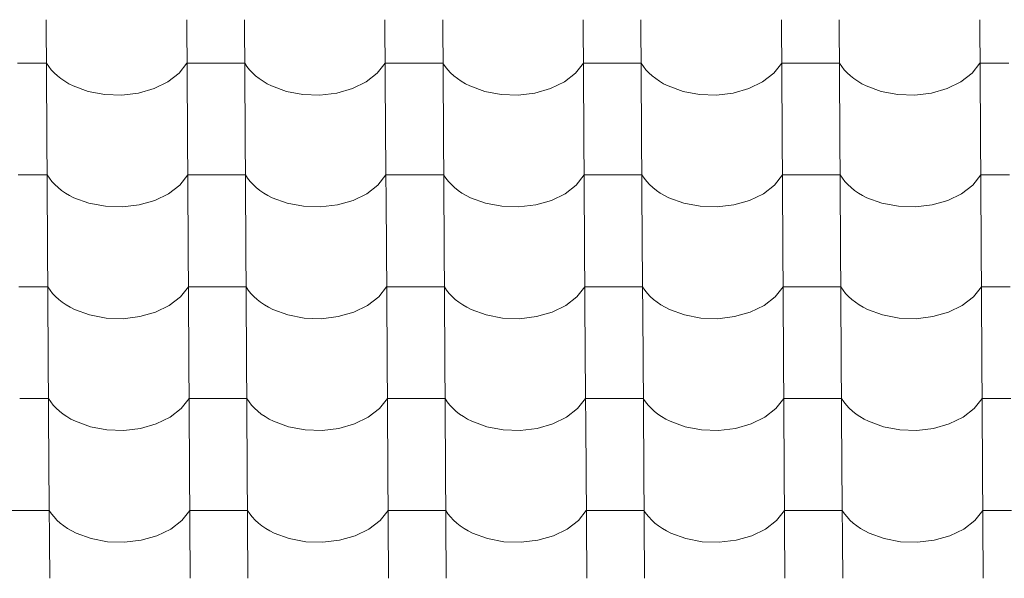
# Model space of a CAD drawing. Header units: millimetres. Extents: x -29001 to 109416, y -1251 to 13451.
# Tile 40 of 163: x -18170 to -17351, y 9963 to 10427. Entities that reach past the tile are written whole.
import ezdxf

# ---------------------------------------------------------------- set-up
doc = ezdxf.new("R2010")
doc.units = ezdxf.units.MM
doc.header["$MEASUREMENT"] = 0
doc.layers.add('POHLED JIŽNÍ_1_Konstrukce - nosné', color=7, linetype='Continuous')
doc.layers.add('POHLED JIŽNÍ_1_Nové_Výplně - Povrchové', color=7, linetype='Continuous')

# ---------------------------------------------------------------- blocks, each defined once
blk = doc.blocks.new('*X1', base_point=(-31394.74, -25864.88))
at = {"layer": 'POHLED JIŽNÍ_1_Nové_Výplně - Povrchové', "color": 21, "linetype": 'Continuous', "lineweight": 20, "true_color": 0xffaaaa}
for p, q in [((-18148.36, 10427.24), (-18147.78, 10334.56)), ((-18031.4, 10427.24), (-18030.82, 10334.56)), ((-17983.36, 10427.24), (-17982.78, 10334.56)), ((-17866.4, 10427.24), (-17865.82, 10334.56)), ((-17818.37, 10427.24), (-17817.79, 10334.56)), ((-17701.4, 10427.24), (-17700.82, 10334.56)), ((-17653.37, 10427.24), (-17652.79, 10334.56)), ((-17536.41, 10427.24), (-17535.83, 10334.56)), ((-17488.37, 10427.24), (-17487.79, 10334.56)), ((-17371.41, 10427.24), (-17370.83, 10334.56)), ((-18148.13, 10391.08), (-18172.15, 10391.08)), ((-18148.13, 10391.08), (-18146.29, 10388.29)), ((-18037.79, 10382.7), (-18031.17, 10391.08)), ((-18007.15, 10391.08), (-18031.17, 10391.08)), ((-17983.14, 10391.08), (-18007.15, 10391.08)), ((-17983.14, 10391.08), (-17981.3, 10388.29)), ((-17872.79, 10382.7), (-17866.17, 10391.08)), ((-17842.16, 10391.08), (-17866.17, 10391.08)), ((-17818.14, 10391.08), (-17842.16, 10391.08)), ((-17818.14, 10391.08), (-17816.3, 10388.29)), ((-17707.79, 10382.7), (-17701.18, 10391.08)), ((-17677.16, 10391.08), (-17701.18, 10391.08)), ((-17653.14, 10391.08), (-17677.16, 10391.08)), ((-17653.14, 10391.08), (-17651.3, 10388.29)), ((-17542.8, 10382.7), (-17536.18, 10391.08)), ((-17512.16, 10391.08), (-17536.18, 10391.08)), ((-17488.15, 10391.08), (-17512.16, 10391.08)), ((-17488.15, 10391.08), (-17486.3, 10388.29)), ((-17377.8, 10382.7), (-17371.18, 10391.08)), ((-17347.16, 10391.08), (-17371.18, 10391.08)), ((-18146.29, 10388.29), (-18144.15, 10385.59)), ((-18144.15, 10385.59), (-18141.73, 10383)), ((-18141.73, 10383), (-18139.03, 10380.54)), ((-18047.05, 10375.52), (-18037.79, 10382.7)), ((-17981.3, 10388.29), (-17979.16, 10385.59)), ((-17979.16, 10385.59), (-17976.73, 10383)), ((-17976.73, 10383), (-17974.04, 10380.54)), ((-17882.05, 10375.52), (-17872.79, 10382.7)), ((-17816.3, 10388.29), (-17814.16, 10385.59)), ((-17814.16, 10385.59), (-17811.74, 10383)), ((-17811.74, 10383), (-17809.04, 10380.54)), ((-17717.06, 10375.52), (-17707.79, 10382.7)), ((-17651.3, 10388.29), (-17649.16, 10385.59)), ((-17649.16, 10385.59), (-17646.74, 10383)), ((-17646.74, 10383), (-17644.04, 10380.54)), ((-17552.06, 10375.52), (-17542.8, 10382.7)), ((-17486.3, 10388.29), (-17484.17, 10385.59)), ((-17484.17, 10385.59), (-17481.74, 10383)), ((-17481.74, 10383), (-17479.05, 10380.54)), ((-17387.06, 10375.52), (-17377.8, 10382.7)), ((-18139.03, 10380.54), (-18136.08, 10378.21)), ((-18136.08, 10378.21), (-18132.88, 10376.04)), ((-18132.88, 10376.04), (-18129.46, 10374.02)), ((-18058.49, 10369.93), (-18047.05, 10375.52)), ((-17974.04, 10380.54), (-17971.08, 10378.21)), ((-17971.08, 10378.21), (-17967.88, 10376.04)), ((-17967.88, 10376.04), (-17964.46, 10374.02)), ((-17893.5, 10369.93), (-17882.05, 10375.52)), ((-17809.04, 10380.54), (-17806.08, 10378.21)), ((-17806.08, 10378.21), (-17802.89, 10376.04)), ((-17802.89, 10376.04), (-17799.46, 10374.02)), ((-17728.5, 10369.93), (-17717.06, 10375.52)), ((-17644.04, 10380.54), (-17641.09, 10378.21)), ((-17641.09, 10378.21), (-17637.89, 10376.04)), ((-17637.89, 10376.04), (-17634.46, 10374.02)), ((-17563.5, 10369.93), (-17552.06, 10375.52)), ((-17479.05, 10380.54), (-17476.09, 10378.21)), ((-17476.09, 10378.21), (-17472.89, 10376.04)), ((-17472.89, 10376.04), (-17469.47, 10374.02)), ((-17398.5, 10369.93), (-17387.06, 10375.52)), ((-18129.46, 10374.02), (-18125.82, 10372.17)), ((-18125.82, 10372.17), (-18113.35, 10367.6)), ((-18113.35, 10367.6), (-18099.68, 10365.01)), ((-18085.49, 10364.54), (-18071.53, 10366.21)), ((-18071.53, 10366.21), (-18058.49, 10369.93)), ((-17964.46, 10374.02), (-17960.83, 10372.17)), ((-17960.83, 10372.17), (-17948.35, 10367.6)), ((-17948.35, 10367.6), (-17934.68, 10365.01)), ((-17920.5, 10364.54), (-17906.53, 10366.21)), ((-17906.53, 10366.21), (-17893.5, 10369.93)), ((-17799.46, 10374.02), (-17795.83, 10372.17)), ((-17795.83, 10372.17), (-17783.36, 10367.6)), ((-17783.36, 10367.6), (-17769.68, 10365.01)), ((-17755.5, 10364.54), (-17741.54, 10366.21)), ((-17741.54, 10366.21), (-17728.5, 10369.93)), ((-17634.46, 10374.02), (-17630.83, 10372.17)), ((-17630.83, 10372.17), (-17618.36, 10367.6)), ((-17618.36, 10367.6), (-17604.68, 10365.01)), ((-17590.5, 10364.54), (-17576.54, 10366.21)), ((-17576.54, 10366.21), (-17563.5, 10369.93)), ((-17469.47, 10374.02), (-17465.83, 10372.17)), ((-17465.83, 10372.17), (-17453.36, 10367.6)), ((-17453.36, 10367.6), (-17439.69, 10365.01)), ((-17425.51, 10364.54), (-17411.54, 10366.21)), ((-17411.54, 10366.21), (-17398.5, 10369.93)), ((-18099.68, 10365.01), (-18085.49, 10364.54)), ((-17934.68, 10365.01), (-17920.5, 10364.54)), ((-17769.68, 10365.01), (-17755.5, 10364.54)), ((-17604.68, 10365.01), (-17590.5, 10364.54)), ((-17439.69, 10365.01), (-17425.51, 10364.54)), ((-18147.78, 10334.23), (-18147.2, 10241.55)), ((-18030.82, 10334.23), (-18030.24, 10241.55)), ((-17982.78, 10334.23), (-17982.2, 10241.55)), ((-17865.82, 10334.23), (-17865.24, 10241.55)), ((-17817.78, 10334.23), (-17817.2, 10241.55)), ((-17700.82, 10334.23), (-17700.24, 10241.55)), ((-17652.79, 10334.23), (-17652.21, 10241.55)), ((-17535.82, 10334.23), (-17535.24, 10241.55)), ((-17487.79, 10334.23), (-17487.21, 10241.55)), ((-17370.83, 10334.23), (-17370.25, 10241.55)), ((-18147.55, 10298.07), (-18171.57, 10298.07)), ((-18147.55, 10298.07), (-18145.71, 10295.28)), ((-18145.71, 10295.28), (-18143.57, 10292.58)), ((-18143.57, 10292.58), (-18141.15, 10290)), ((-18037.21, 10289.69), (-18030.59, 10298.07)), ((-18006.57, 10298.07), (-18030.59, 10298.07)), ((-17982.56, 10298.07), (-18006.57, 10298.07)), ((-17982.56, 10298.07), (-17980.71, 10295.28)), ((-17980.71, 10295.28), (-17978.58, 10292.58)), ((-17978.58, 10292.58), (-17976.15, 10290)), ((-17872.21, 10289.69), (-17865.59, 10298.07)), ((-17841.58, 10298.07), (-17865.59, 10298.07)), ((-17817.56, 10298.07), (-17841.58, 10298.07)), ((-17817.56, 10298.07), (-17815.72, 10295.28)), ((-17815.72, 10295.28), (-17813.58, 10292.58)), ((-17813.58, 10292.58), (-17811.15, 10290)), ((-17707.21, 10289.69), (-17700.6, 10298.07)), ((-17676.58, 10298.07), (-17700.6, 10298.07)), ((-17652.56, 10298.07), (-17676.58, 10298.07)), ((-17652.56, 10298.07), (-17650.72, 10295.28)), ((-17650.72, 10295.28), (-17648.58, 10292.58)), ((-17648.58, 10292.58), (-17646.16, 10290)), ((-17542.21, 10289.69), (-17535.6, 10298.07)), ((-17511.58, 10298.07), (-17535.6, 10298.07)), ((-17487.56, 10298.07), (-17511.58, 10298.07)), ((-17487.56, 10298.07), (-17485.72, 10295.28)), ((-17485.72, 10295.28), (-17483.58, 10292.58)), ((-17483.58, 10292.58), (-17481.16, 10290)), ((-17377.22, 10289.69), (-17370.6, 10298.07)), ((-17346.58, 10298.07), (-17370.6, 10298.07)), ((-18141.15, 10290), (-18138.45, 10287.53)), ((-18138.45, 10287.53), (-18135.5, 10285.2)), ((-18135.5, 10285.2), (-18132.3, 10283.03)), ((-18046.47, 10282.51), (-18037.21, 10289.69)), ((-17976.15, 10290), (-17973.46, 10287.53)), ((-17973.46, 10287.53), (-17970.5, 10285.2)), ((-17970.5, 10285.2), (-17967.3, 10283.03)), ((-17881.47, 10282.51), (-17872.21, 10289.69)), ((-17811.15, 10290), (-17808.46, 10287.53)), ((-17808.46, 10287.53), (-17805.5, 10285.2)), ((-17805.5, 10285.2), (-17802.31, 10283.03)), ((-17716.48, 10282.51), (-17707.21, 10289.69)), ((-17646.16, 10290), (-17643.46, 10287.53)), ((-17643.46, 10287.53), (-17640.51, 10285.2)), ((-17640.51, 10285.2), (-17637.31, 10283.03)), ((-17551.48, 10282.51), (-17542.21, 10289.69)), ((-17481.16, 10290), (-17478.46, 10287.53)), ((-17478.46, 10287.53), (-17475.51, 10285.2)), ((-17475.51, 10285.2), (-17472.31, 10283.03)), ((-17386.48, 10282.51), (-17377.22, 10289.69)), ((-18132.3, 10283.03), (-18128.88, 10281.01)), ((-18128.88, 10281.01), (-18125.24, 10279.16)), ((-18125.24, 10279.16), (-18112.77, 10274.59)), ((-18070.95, 10273.2), (-18057.91, 10276.92)), ((-18057.91, 10276.92), (-18046.47, 10282.51)), ((-17967.3, 10283.03), (-17963.88, 10281.01)), ((-17963.88, 10281.01), (-17960.24, 10279.16)), ((-17960.24, 10279.16), (-17947.77, 10274.59)), ((-17905.95, 10273.2), (-17892.92, 10276.92)), ((-17892.92, 10276.92), (-17881.47, 10282.51)), ((-17802.31, 10283.03), (-17798.88, 10281.01)), ((-17798.88, 10281.01), (-17795.25, 10279.16)), ((-17795.25, 10279.16), (-17782.78, 10274.59)), ((-17740.95, 10273.2), (-17727.92, 10276.92)), ((-17727.92, 10276.92), (-17716.48, 10282.51)), ((-17637.31, 10283.03), (-17633.88, 10281.01)), ((-17633.88, 10281.01), (-17630.25, 10279.16)), ((-17630.25, 10279.16), (-17617.78, 10274.59)), ((-17575.96, 10273.2), (-17562.92, 10276.92)), ((-17562.92, 10276.92), (-17551.48, 10282.51)), ((-17472.31, 10283.03), (-17468.89, 10281.01)), ((-17468.89, 10281.01), (-17465.25, 10279.16)), ((-17465.25, 10279.16), (-17452.78, 10274.59)), ((-17410.96, 10273.2), (-17397.92, 10276.92)), ((-17397.92, 10276.92), (-17386.48, 10282.51)), ((-18112.77, 10274.59), (-18099.09, 10272)), ((-18099.09, 10272), (-18084.91, 10271.53)), ((-18084.91, 10271.53), (-18070.95, 10273.2)), ((-17947.77, 10274.59), (-17934.1, 10272)), ((-17934.1, 10272), (-17919.92, 10271.53)), ((-17919.92, 10271.53), (-17905.95, 10273.2)), ((-17782.78, 10274.59), (-17769.1, 10272)), ((-17769.1, 10272), (-17754.92, 10271.53)), ((-17754.92, 10271.53), (-17740.95, 10273.2)), ((-17617.78, 10274.59), (-17604.1, 10272)), ((-17604.1, 10272), (-17589.92, 10271.53)), ((-17589.92, 10271.53), (-17575.96, 10273.2)), ((-17452.78, 10274.59), (-17439.11, 10272)), ((-17439.11, 10272), (-17424.92, 10271.53)), ((-17424.92, 10271.53), (-17410.96, 10273.2)), ((-18147.2, 10241.22), (-18146.62, 10148.54)), ((-18030.23, 10241.22), (-18029.66, 10148.54)), ((-17982.2, 10241.22), (-17981.62, 10148.54)), ((-17865.24, 10241.22), (-17864.66, 10148.54)), ((-17817.2, 10241.22), (-17816.62, 10148.54)), ((-17700.24, 10241.22), (-17699.66, 10148.54)), ((-17652.21, 10241.22), (-17651.63, 10148.54)), ((-17535.24, 10241.22), (-17534.66, 10148.54)), ((-17487.21, 10241.22), (-17486.63, 10148.54)), ((-17370.25, 10241.22), (-17369.67, 10148.54)), ((-18146.97, 10205.06), (-18170.99, 10205.06)), ((-18146.97, 10205.06), (-18145.13, 10202.27)), ((-18036.62, 10196.68), (-18030.01, 10205.06)), ((-18005.99, 10205.06), (-18030.01, 10205.06)), ((-17981.97, 10205.06), (-18005.99, 10205.06)), ((-17981.97, 10205.06), (-17980.13, 10202.27)), ((-17871.63, 10196.68), (-17865.01, 10205.06)), ((-17840.99, 10205.06), (-17865.01, 10205.06)), ((-17816.98, 10205.06), (-17840.99, 10205.06)), ((-17816.98, 10205.06), (-17815.14, 10202.27)), ((-17706.63, 10196.68), (-17700.01, 10205.06)), ((-17676, 10205.06), (-17700.01, 10205.06)), ((-17651.98, 10205.06), (-17676, 10205.06)), ((-17651.98, 10205.06), (-17650.14, 10202.27)), ((-17541.63, 10196.68), (-17535.02, 10205.06)), ((-17511, 10205.06), (-17535.02, 10205.06)), ((-17486.98, 10205.06), (-17511, 10205.06)), ((-17486.98, 10205.06), (-17485.14, 10202.27)), ((-17376.63, 10196.68), (-17370.02, 10205.06)), ((-17346, 10205.06), (-17370.02, 10205.06)), ((-18145.13, 10202.27), (-18142.99, 10199.57)), ((-18142.99, 10199.57), (-18140.57, 10196.99)), ((-18140.57, 10196.99), (-18137.87, 10194.52)), ((-18137.87, 10194.52), (-18134.92, 10192.2)), ((-18045.89, 10189.51), (-18036.62, 10196.68)), ((-17980.13, 10202.27), (-17977.99, 10199.57)), ((-17977.99, 10199.57), (-17975.57, 10196.99)), ((-17975.57, 10196.99), (-17972.87, 10194.52)), ((-17972.87, 10194.52), (-17969.92, 10192.2)), ((-17880.89, 10189.51), (-17871.63, 10196.68)), ((-17815.14, 10202.27), (-17813, 10199.57)), ((-17813, 10199.57), (-17810.57, 10196.99)), ((-17810.57, 10196.99), (-17807.88, 10194.52)), ((-17807.88, 10194.52), (-17804.92, 10192.2)), ((-17715.89, 10189.51), (-17706.63, 10196.68)), ((-17650.14, 10202.27), (-17648, 10199.57)), ((-17648, 10199.57), (-17645.58, 10196.99)), ((-17645.58, 10196.99), (-17642.88, 10194.52)), ((-17642.88, 10194.52), (-17639.92, 10192.2)), ((-17550.9, 10189.51), (-17541.63, 10196.68)), ((-17485.14, 10202.27), (-17483, 10199.57)), ((-17483, 10199.57), (-17480.58, 10196.99)), ((-17480.58, 10196.99), (-17477.88, 10194.52)), ((-17477.88, 10194.52), (-17474.93, 10192.2)), ((-17385.9, 10189.51), (-17376.63, 10196.68)), ((-18134.92, 10192.2), (-18131.72, 10190.02)), ((-18131.72, 10190.02), (-18128.29, 10188)), ((-18128.29, 10188), (-18124.66, 10186.15)), ((-18124.66, 10186.15), (-18112.19, 10181.58)), ((-18057.33, 10183.91), (-18045.89, 10189.51)), ((-17969.92, 10192.2), (-17966.72, 10190.02)), ((-17966.72, 10190.02), (-17963.3, 10188)), ((-17963.3, 10188), (-17959.66, 10186.15)), ((-17959.66, 10186.15), (-17947.19, 10181.58)), ((-17892.33, 10183.91), (-17880.89, 10189.51)), ((-17804.92, 10192.2), (-17801.72, 10190.02)), ((-17801.72, 10190.02), (-17798.3, 10188)), ((-17798.3, 10188), (-17794.67, 10186.15)), ((-17794.67, 10186.15), (-17782.19, 10181.58)), ((-17727.34, 10183.91), (-17715.89, 10189.51)), ((-17639.92, 10192.2), (-17636.73, 10190.02)), ((-17636.73, 10190.02), (-17633.3, 10188)), ((-17633.3, 10188), (-17629.67, 10186.15)), ((-17629.67, 10186.15), (-17617.2, 10181.58)), ((-17562.34, 10183.91), (-17550.9, 10189.51)), ((-17474.93, 10192.2), (-17471.73, 10190.02)), ((-17471.73, 10190.02), (-17468.3, 10188)), ((-17468.3, 10188), (-17464.67, 10186.15)), ((-17464.67, 10186.15), (-17452.2, 10181.58)), ((-17397.34, 10183.91), (-17385.9, 10189.51)), ((-18112.19, 10181.58), (-18098.51, 10178.99)), ((-18098.51, 10178.99), (-18084.33, 10178.52)), ((-18084.33, 10178.52), (-18070.37, 10180.19)), ((-18070.37, 10180.19), (-18057.33, 10183.91)), ((-17947.19, 10181.58), (-17933.52, 10178.99)), ((-17933.52, 10178.99), (-17919.33, 10178.52)), ((-17919.33, 10178.52), (-17905.37, 10180.19)), ((-17905.37, 10180.19), (-17892.33, 10183.91)), ((-17782.19, 10181.58), (-17768.52, 10178.99)), ((-17768.52, 10178.99), (-17754.34, 10178.52)), ((-17754.34, 10178.52), (-17740.37, 10180.19)), ((-17740.37, 10180.19), (-17727.34, 10183.91)), ((-17617.2, 10181.58), (-17603.52, 10178.99)), ((-17603.52, 10178.99), (-17589.34, 10178.52)), ((-17589.34, 10178.52), (-17575.37, 10180.19)), ((-17575.37, 10180.19), (-17562.34, 10183.91)), ((-17452.2, 10181.58), (-17438.52, 10178.99)), ((-17438.52, 10178.99), (-17424.34, 10178.52)), ((-17424.34, 10178.52), (-17410.38, 10180.19)), ((-17410.38, 10180.19), (-17397.34, 10183.91)), ((-18146.62, 10148.21), (-18146.04, 10055.54)), ((-18029.65, 10148.21), (-18029.07, 10055.54)), ((-17981.62, 10148.21), (-17981.04, 10055.54)), ((-17864.66, 10148.21), (-17864.08, 10055.54)), ((-17816.62, 10148.21), (-17816.04, 10055.54)), ((-17699.66, 10148.21), (-17699.08, 10055.54)), ((-17651.62, 10148.21), (-17651.04, 10055.54)), ((-17534.66, 10148.21), (-17534.08, 10055.54)), ((-17486.63, 10148.21), (-17486.05, 10055.54)), ((-17369.66, 10148.21), (-17369.08, 10055.54)), ((-18146.39, 10112.05), (-18170.41, 10112.05)), ((-18146.39, 10112.05), (-18144.55, 10109.26)), ((-18144.55, 10109.26), (-18142.41, 10106.56)), ((-18142.41, 10106.56), (-18139.99, 10103.98)), ((-18139.99, 10103.98), (-18137.29, 10101.51)), ((-18036.04, 10103.67), (-18029.43, 10112.05)), ((-18005.41, 10112.05), (-18029.43, 10112.05)), ((-17981.39, 10112.05), (-18005.41, 10112.05)), ((-17981.39, 10112.05), (-17979.55, 10109.26)), ((-17979.55, 10109.26), (-17977.41, 10106.56)), ((-17977.41, 10106.56), (-17974.99, 10103.98)), ((-17974.99, 10103.98), (-17972.29, 10101.51)), ((-17871.05, 10103.67), (-17864.43, 10112.05)), ((-17840.41, 10112.05), (-17864.43, 10112.05)), ((-17816.4, 10112.05), (-17840.41, 10112.05)), ((-17816.4, 10112.05), (-17814.55, 10109.26)), ((-17814.55, 10109.26), (-17812.42, 10106.56)), ((-17812.42, 10106.56), (-17809.99, 10103.98)), ((-17809.99, 10103.98), (-17807.3, 10101.51)), ((-17706.05, 10103.67), (-17699.43, 10112.05)), ((-17675.42, 10112.05), (-17699.43, 10112.05)), ((-17651.4, 10112.05), (-17675.42, 10112.05)), ((-17651.4, 10112.05), (-17649.56, 10109.26)), ((-17649.56, 10109.26), (-17647.42, 10106.56)), ((-17647.42, 10106.56), (-17644.99, 10103.98)), ((-17644.99, 10103.98), (-17642.3, 10101.51)), ((-17541.05, 10103.67), (-17534.43, 10112.05)), ((-17510.42, 10112.05), (-17534.43, 10112.05)), ((-17486.4, 10112.05), (-17510.42, 10112.05)), ((-17486.4, 10112.05), (-17484.56, 10109.26)), ((-17484.56, 10109.26), (-17482.42, 10106.56)), ((-17482.42, 10106.56), (-17480, 10103.98)), ((-17480, 10103.98), (-17477.3, 10101.51)), ((-17376.05, 10103.67), (-17369.44, 10112.05)), ((-17345.42, 10112.05), (-17369.44, 10112.05)), ((-18137.29, 10101.51), (-18134.34, 10099.19)), ((-18134.34, 10099.19), (-18131.14, 10097.01)), ((-18131.14, 10097.01), (-18127.71, 10094.99)), ((-18056.75, 10090.91), (-18045.31, 10096.5)), ((-18045.31, 10096.5), (-18036.04, 10103.67)), ((-17972.29, 10101.51), (-17969.34, 10099.19)), ((-17969.34, 10099.19), (-17966.14, 10097.01)), ((-17966.14, 10097.01), (-17962.71, 10094.99)), ((-17891.75, 10090.91), (-17880.31, 10096.5)), ((-17880.31, 10096.5), (-17871.05, 10103.67)), ((-17807.3, 10101.51), (-17804.34, 10099.19)), ((-17804.34, 10099.19), (-17801.14, 10097.01)), ((-17801.14, 10097.01), (-17797.72, 10094.99)), ((-17726.75, 10090.91), (-17715.31, 10096.5)), ((-17715.31, 10096.5), (-17706.05, 10103.67)), ((-17642.3, 10101.51), (-17639.34, 10099.19)), ((-17639.34, 10099.19), (-17636.14, 10097.01)), ((-17636.14, 10097.01), (-17632.72, 10094.99)), ((-17561.76, 10090.91), (-17550.32, 10096.5)), ((-17550.32, 10096.5), (-17541.05, 10103.67)), ((-17477.3, 10101.51), (-17474.35, 10099.19)), ((-17474.35, 10099.19), (-17471.15, 10097.01)), ((-17471.15, 10097.01), (-17467.72, 10094.99)), ((-17396.76, 10090.91), (-17385.32, 10096.5)), ((-17385.32, 10096.5), (-17376.05, 10103.67)), ((-18127.71, 10094.99), (-18124.08, 10093.14)), ((-18124.08, 10093.14), (-18111.61, 10088.57)), ((-18111.61, 10088.57), (-18097.93, 10085.98)), ((-18069.79, 10087.18), (-18056.75, 10090.91)), ((-17962.71, 10094.99), (-17959.08, 10093.14)), ((-17959.08, 10093.14), (-17946.61, 10088.57)), ((-17946.61, 10088.57), (-17932.93, 10085.98)), ((-17904.79, 10087.18), (-17891.75, 10090.91)), ((-17797.72, 10094.99), (-17794.08, 10093.14)), ((-17794.08, 10093.14), (-17781.61, 10088.57)), ((-17781.61, 10088.57), (-17767.94, 10085.98)), ((-17739.79, 10087.18), (-17726.75, 10090.91)), ((-17632.72, 10094.99), (-17629.09, 10093.14)), ((-17629.09, 10093.14), (-17616.61, 10088.57)), ((-17616.61, 10088.57), (-17602.94, 10085.98)), ((-17574.79, 10087.18), (-17561.76, 10090.91)), ((-17467.72, 10094.99), (-17464.09, 10093.14)), ((-17464.09, 10093.14), (-17451.62, 10088.57)), ((-17451.62, 10088.57), (-17437.94, 10085.98)), ((-17409.8, 10087.18), (-17396.76, 10090.91)), ((-18097.93, 10085.98), (-18083.75, 10085.51)), ((-18083.75, 10085.51), (-18069.79, 10087.18)), ((-17932.93, 10085.98), (-17918.75, 10085.51)), ((-17918.75, 10085.51), (-17904.79, 10087.18)), ((-17767.94, 10085.98), (-17753.76, 10085.51)), ((-17753.76, 10085.51), (-17739.79, 10087.18)), ((-17602.94, 10085.98), (-17588.76, 10085.51)), ((-17588.76, 10085.51), (-17574.79, 10087.18)), ((-17437.94, 10085.98), (-17423.76, 10085.51)), ((-17423.76, 10085.51), (-17409.8, 10087.18)), ((-18146.03, 10055.2), (-18145.46, 9962.53)), ((-18029.07, 10055.2), (-18028.49, 9962.53)), ((-17981.04, 10055.2), (-17980.46, 9962.53)), ((-17864.07, 10055.2), (-17863.49, 9962.53)), ((-17816.04, 10055.2), (-17815.46, 9962.53)), ((-17699.08, 10055.2), (-17698.5, 9962.53)), ((-17651.04, 10055.2), (-17650.46, 9962.53)), ((-17534.08, 10055.2), (-17533.5, 9962.53)), ((-17486.04, 10055.2), (-17485.47, 9962.53)), ((-17369.08, 10055.2), (-17368.5, 9962.53)), ((-18169.83, 10019.04), (-18193.84, 10019.04)), ((-18145.81, 10019.04), (-18169.83, 10019.04)), ((-18145.81, 10019.04), (-18143.97, 10016.25)), ((-18143.97, 10016.25), (-18141.83, 10013.56)), ((-18035.46, 10010.66), (-18028.85, 10019.04)), ((-18004.83, 10019.04), (-18028.85, 10019.04)), ((-17980.81, 10019.04), (-18004.83, 10019.04)), ((-17980.81, 10019.04), (-17978.97, 10016.25)), ((-17978.97, 10016.25), (-17976.83, 10013.56)), ((-17870.46, 10010.66), (-17863.85, 10019.04)), ((-17839.83, 10019.04), (-17863.85, 10019.04)), ((-17815.81, 10019.04), (-17839.83, 10019.04)), ((-17815.81, 10019.04), (-17813.97, 10016.25)), ((-17813.97, 10016.25), (-17811.83, 10013.56)), ((-17705.47, 10010.66), (-17698.85, 10019.04)), ((-17674.83, 10019.04), (-17698.85, 10019.04)), ((-17650.82, 10019.04), (-17674.83, 10019.04)), ((-17650.82, 10019.04), (-17648.97, 10016.25)), ((-17648.97, 10016.25), (-17646.84, 10013.56)), ((-17540.47, 10010.66), (-17533.85, 10019.04)), ((-17509.84, 10019.04), (-17533.85, 10019.04)), ((-17485.82, 10019.04), (-17509.84, 10019.04)), ((-17485.82, 10019.04), (-17483.98, 10016.25)), ((-17483.98, 10016.25), (-17481.84, 10013.56)), ((-17375.47, 10010.66), (-17368.86, 10019.04)), ((-17344.84, 10019.04), (-17368.86, 10019.04)), ((-18141.83, 10013.56), (-18139.41, 10010.97)), ((-18139.41, 10010.97), (-18136.71, 10008.5)), ((-18136.71, 10008.5), (-18133.75, 10006.18)), ((-18133.75, 10006.18), (-18130.56, 10004)), ((-18044.73, 10003.49), (-18035.46, 10010.66)), ((-17976.83, 10013.56), (-17974.41, 10010.97)), ((-17974.41, 10010.97), (-17971.71, 10008.5)), ((-17971.71, 10008.5), (-17968.76, 10006.18)), ((-17968.76, 10006.18), (-17965.56, 10004)), ((-17879.73, 10003.49), (-17870.46, 10010.66)), ((-17811.83, 10013.56), (-17809.41, 10010.97)), ((-17809.41, 10010.97), (-17806.71, 10008.5)), ((-17806.71, 10008.5), (-17803.76, 10006.18)), ((-17803.76, 10006.18), (-17800.56, 10004)), ((-17714.73, 10003.49), (-17705.47, 10010.66)), ((-17646.84, 10013.56), (-17644.41, 10010.97)), ((-17644.41, 10010.97), (-17641.72, 10008.5)), ((-17641.72, 10008.5), (-17638.76, 10006.18)), ((-17638.76, 10006.18), (-17635.56, 10004)), ((-17549.73, 10003.49), (-17540.47, 10010.66)), ((-17481.84, 10013.56), (-17479.42, 10010.97)), ((-17479.42, 10010.97), (-17476.72, 10008.5)), ((-17476.72, 10008.5), (-17473.76, 10006.18)), ((-17473.76, 10006.18), (-17470.57, 10004)), ((-17384.74, 10003.49), (-17375.47, 10010.66)), ((-18130.56, 10004), (-18127.13, 10001.98)), ((-18127.13, 10001.98), (-18123.5, 10000.13)), ((-18123.5, 10000.13), (-18111.03, 9995.56)), ((-18069.2, 9994.17), (-18056.17, 9997.9)), ((-18056.17, 9997.9), (-18044.73, 10003.49)), ((-17965.56, 10004), (-17962.13, 10001.98)), ((-17962.13, 10001.98), (-17958.5, 10000.13)), ((-17958.5, 10000.13), (-17946.03, 9995.56)), ((-17904.21, 9994.17), (-17891.17, 9997.9)), ((-17891.17, 9997.9), (-17879.73, 10003.49)), ((-17800.56, 10004), (-17797.14, 10001.98)), ((-17797.14, 10001.98), (-17793.5, 10000.13)), ((-17793.5, 10000.13), (-17781.03, 9995.56)), ((-17739.21, 9994.17), (-17726.17, 9997.9)), ((-17726.17, 9997.9), (-17714.73, 10003.49)), ((-17635.56, 10004), (-17632.14, 10001.98)), ((-17632.14, 10001.98), (-17628.51, 10000.13)), ((-17628.51, 10000.13), (-17616.03, 9995.56)), ((-17574.21, 9994.17), (-17561.18, 9997.9)), ((-17561.18, 9997.9), (-17549.73, 10003.49)), ((-17470.57, 10004), (-17467.14, 10001.98)), ((-17467.14, 10001.98), (-17463.51, 10000.13)), ((-17463.51, 10000.13), (-17451.04, 9995.56)), ((-17409.21, 9994.17), (-17396.18, 9997.9)), ((-17396.18, 9997.9), (-17384.74, 10003.49)), ((-18111.03, 9995.56), (-18097.35, 9992.97)), ((-18097.35, 9992.97), (-18083.17, 9992.5)), ((-18083.17, 9992.5), (-18069.2, 9994.17)), ((-17946.03, 9995.56), (-17932.35, 9992.97)), ((-17932.35, 9992.97), (-17918.17, 9992.5)), ((-17918.17, 9992.5), (-17904.21, 9994.17)), ((-17781.03, 9995.56), (-17767.36, 9992.97)), ((-17767.36, 9992.97), (-17753.17, 9992.5)), ((-17753.17, 9992.5), (-17739.21, 9994.17)), ((-17616.03, 9995.56), (-17602.36, 9992.97)), ((-17602.36, 9992.97), (-17588.18, 9992.5)), ((-17588.18, 9992.5), (-17574.21, 9994.17)), ((-17451.04, 9995.56), (-17437.36, 9992.97)), ((-17437.36, 9992.97), (-17423.18, 9992.5)), ((-17423.18, 9992.5), (-17409.21, 9994.17))]:
    blk.add_line(p, q, dxfattribs=at)

msp = doc.modelspace()

# ---------------------------------------------------------------- block references
at = {"layer": 'POHLED JIŽNÍ_1_Konstrukce - nosné', "color": 9, "linetype": 'Continuous', "lineweight": 13}
msp.add_blockref('*X1', (-31394.74, -25864.88), dxfattribs=at)

doc.saveas('drawing.dxf')
